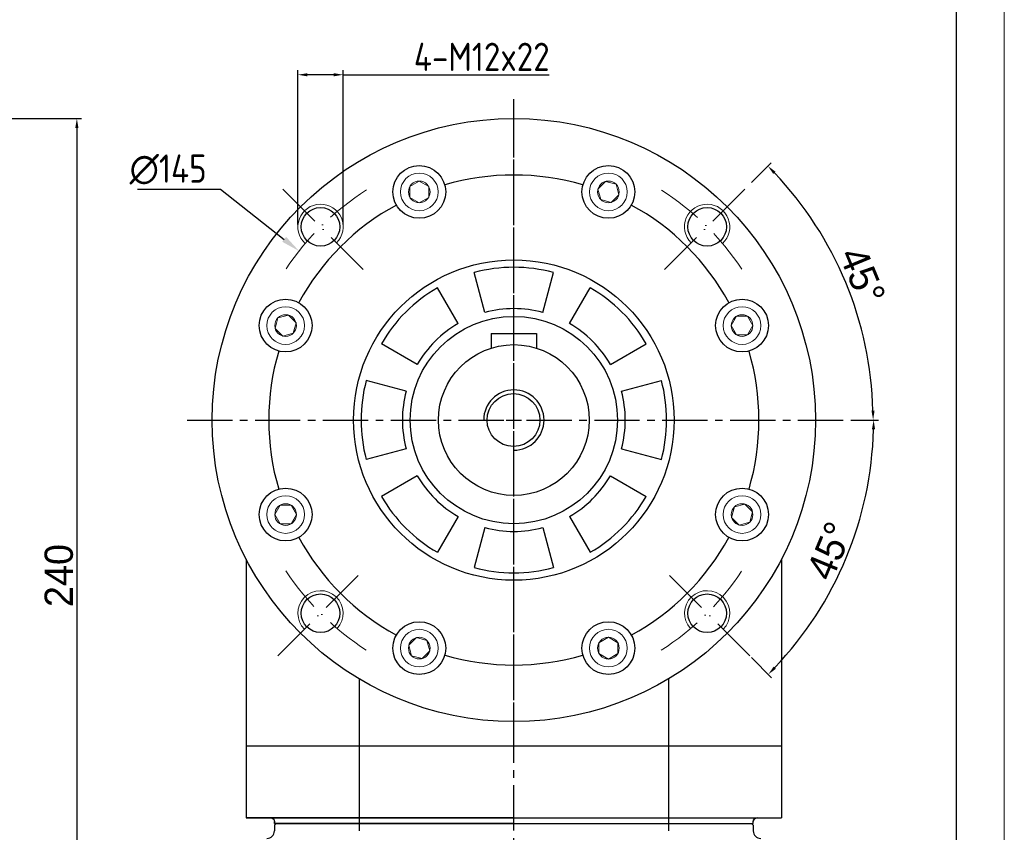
# Model space of a CAD drawing. Header units: millimetres. Extents: x 60 to 1123, y 46 to 797.
# Tile 18 of 18: x 862 to 1123, y 411 to 627. Entities that reach past the tile are written whole.
import ezdxf

# ---------------------------------------------------------------- set-up
doc = ezdxf.new("R2010")
doc.units = ezdxf.units.MM
doc.linetypes.add('ACAD_ISO10W100', pattern=[18, 12, -3, 0, -3])
doc.linetypes.add('点画线', pattern=[18, 12, -2, 2, -2])
for name, color, linetype in [('6文字层', 3, 'Continuous'), ('7中心线层', 7, '点画线'), ('标注线', 7, 'Continuous')]:
    doc.layers.add(name, color=color, linetype=linetype)
for name, color, linetype, lineweight in [('中心线层', 7, 'ACAD_ISO10W100', 0), ('图框_外框线', 7, 'Continuous', 18), ('粗实线', 7, 'Continuous', 40), ('细实线', 211, 'Continuous', 18)]:
    doc.layers.add(name, color=color, linetype=linetype, lineweight=lineweight)
doc.styles.add('工程字', font='gbenor.shx', dxfattribs={"bigfont": 'gbcbig.shx'})
doc.dimstyles.new('ISO-25', dxfattribs={"dimtxt": 2.5, "dimasz": 2.5, "dimexe": 1.25, "dimexo": 0.625, "dimtad": 1, "dimtxsty": 'Standard', "dimcen": 2.5, "dimadec": 0, "dimazin": 0, "dimtfac": 1, "dimtmove": 0, "dimatfit": 3, "dimfxl": 1, "dimarcsym": 0})
doc.dimstyles.new('ISO-25-1', dxfattribs={"dimtxt": 11, "dimasz": 5, "dimexe": 1.25, "dimexo": 1, "dimgap": 2, "dimtad": 1, "dimtoh": 1, "dimtxsty": '工程字', "dimcen": 2, "dimadec": 0, "dimazin": 0, "dimtfac": 1, "dimtmove": 0, "dimatfit": 3, "dimfxl": 1, "dimarcsym": 0})

# ---------------------------------------------------------------- blocks, each defined once
blk = doc.blocks.new('*D81')
at = {"layer": '6文字层', "color": 0, "lineweight": -2}
for p, q in [((578.8, 600.5), (877.94, 600.5)), ((876.69, 598), (876.69, 363)), ((817.75, 360.5), (877.94, 360.5))]:
    blk.add_line(p, q, dxfattribs=at)
at = {"layer": '6文字层', "color": 0}
for points in [[(877.11, 598), (876.28, 598), (876.69, 600.5)], [(876.28, 363), (877.11, 363), (876.69, 360.5)]]:
    blk.add_solid(points, dxfattribs=at)
at = {"layer": 'Defpoints', "color": 0}
for p in [(578.18, 600.5), (817.13, 360.5), (876.69, 360.5)]:
    blk.add_point(p, dxfattribs=at)
at = {"layer": '6文字层', "color": 0, "insert": (871.94, 479.25), "char_height": 7.5, "attachment_point": 5, "rotation": 90}
blk.add_mtext('240', dxfattribs=at)
blk = doc.blocks.new('M6-2')
at = {"layer": '细实线'}
for points in [[(0, -2.88), (-2.5, -1.44), (-2.5, 1.44), (0, 2.89)], [(0, -2.88), (2.5, -1.44), (2.5, 1.44), (0, 2.89)]]:
    blk.add_lwpolyline(points, dxfattribs=at)
for radius in [5, 2.88]:
    blk.add_circle((0, 0), radius, dxfattribs=at)
blk = doc.blocks.new('*D94')
at = {"layer": '6文字层', "color": 0, "lineweight": -2}
for p, q in [((892.77, 581.72), (914.81, 581.72)), ((914.81, 581.72), (931.69, 568.44)), ((992.58, 518.5), (992.58, 522.5)), ((990.58, 520.5), (994.58, 520.5))]:
    blk.add_line(p, q, dxfattribs=at)
at = {"layer": '6文字层', "color": 0}
blk.add_solid([(931.17, 567.79), (932.2, 569.09), (935.61, 565.35)], dxfattribs=at)
at = {"layer": 'Defpoints', "color": 0}
for p in [(935.61, 565.35), (1049.55, 475.66)]:
    blk.add_point(p, dxfattribs=at)
at = {"layer": '6文字层', "color": 0, "lineweight": 25, "insert": (900.9, 586.97), "char_height": 7.5, "attachment_point": 5, "style": '工程字'}
blk.add_mtext('∅145', dxfattribs=at)
blk = doc.blocks.new('*D95')
at = {"layer": '6文字层', "color": 0, "lineweight": -2}
for p, q in [((1055.58, 583.5), (1060.84, 588.76)), ((1081.96, 520.5), (1089.12, 520.5))]:
    blk.add_line(p, q, dxfattribs=at)
blk.add_arc((992.58, 520.5), 95.28, 1.5033, 43.4967, dxfattribs=at)
at = {"layer": '6文字层', "color": 0}
for points in [[(1062, 586.38), (1061.4, 585.8), (1059.96, 587.88)], [(1087.42, 523), (1088.25, 523.01), (1087.87, 520.5)]]:
    blk.add_solid(points, dxfattribs=at)
at = {"layer": 'Defpoints', "color": 0}
for p in [(1055.14, 583.06), (1032.55, 560.48), (1084.62, 545.17), (905.94, 520.5), (1081.34, 520.5)]:
    blk.add_point(p, dxfattribs=at)
at = {"layer": '6文字层', "color": 0, "insert": (1085, 558.79), "char_height": 7.5, "attachment_point": 5, "rotation": 292.5}
blk.add_mtext('45%%d', dxfattribs=at)
blk = doc.blocks.new('*D96')
at = {"layer": '6文字层', "color": 0, "lineweight": -2}
for p, q in [((1081.96, 520.5), (1089.25, 520.5)), ((1055.58, 457.5), (1060.94, 452.15))]:
    blk.add_line(p, q, dxfattribs=at)
blk.add_arc((992.58, 520.5), 95.42, 316.5012, 358.4988, dxfattribs=at)
at = {"layer": '6文字层', "color": 0}
for points in [[(1088.39, 518), (1087.55, 518.01), (1088, 520.5)], [(1061.5, 455.11), (1062.1, 454.53), (1060.06, 453.03)]]:
    blk.add_solid(points, dxfattribs=at)
at = {"layer": 'Defpoints', "color": 0}
for p in [(905.94, 520.5), (1081.34, 520.5), (1032.55, 480.53), (1075.22, 472.79), (1055.14, 457.95)]:
    blk.add_point(p, dxfattribs=at)
at = {"layer": '6文字层', "color": 0, "insert": (1076.35, 485.81), "char_height": 7.5, "attachment_point": 5, "rotation": 67.5}
blk.add_mtext('45%%d', dxfattribs=at)
blk = doc.blocks.new('*D107')
at = {"layer": '6文字层', "color": 0, "lineweight": -2}
for p, q in [((935.32, 572.39), (935.32, 613.36)), ((944.82, 612.11), (937.82, 612.11)), ((947.32, 572.39), (947.32, 613.36)), ((947.32, 612.11), (1001.94, 612.11))]:
    blk.add_line(p, q, dxfattribs=at)
at = {"layer": '6文字层', "color": 0}
for points in [[(937.82, 612.52), (937.82, 611.69), (935.32, 612.11)], [(944.82, 611.69), (944.82, 612.52), (947.32, 612.11)]]:
    blk.add_solid(points, dxfattribs=at)
at = {"layer": 'Defpoints', "color": 0}
for p in [(935.32, 612.11), (935.32, 571.77), (947.32, 571.77)]:
    blk.add_point(p, dxfattribs=at)
at = {"layer": '6文字层', "color": 0, "insert": (984.07, 616.86), "char_height": 7.5, "attachment_point": 5, "style": '工程字'}
blk.add_mtext('4-M12x22', dxfattribs=at)

msp = doc.modelspace()

# ---------------------------------------------------------------- linework, layer by layer
for p, q in [((992.5823, 413.5038), (929.0823, 413.5038)), ((929.0823, 413.5038), (1056.0823, 413.5038))]:
    msp.add_line(p, q)
at = {"layer": '7中心线层'}
for p, q in [((992.5823, 432.1969), (992.5823, 605.6149)), ((992.5823, 357.5955), (992.5823, 603.5303)), ((905.9422, 520.5038), (1081.3388, 520.5038))]:
    msp.add_line(p, q, dxfattribs=at)
at = {"layer": '中心线层'}
for p, q in [((952.6106, 560.4756), (930.0236, 583.0626)), ((1032.5541, 560.4756), (1055.1411, 583.0626)), ((930.0236, 457.9451), (952.6106, 480.5321)), ((1055.1411, 457.9451), (1032.5541, 480.5321))]:
    msp.add_line(p, q, dxfattribs=at)
for start, end in [(122.596336, 146.470526), (33.529474, 57.403664), (213.529474, 237.403664), (302.596336, 326.470526)]:
    msp.add_arc((992.5823, 520.5038), 72.5, start, end, dxfattribs=at)
at = {"layer": '图框_外框线', "color": 3}
msp.add_lwpolyline([(60.7047, 45.7858), (1122.6551, 45.7858), (1122.6551, 796.7365), (60.7047, 796.7365)], close=True, dxfattribs=at)
at = {"layer": '图框_外框线', "color": 3, "lineweight": 25}
msp.add_lwpolyline([(123.916, 58.4281), (1110.0129, 58.4281), (1110.0129, 784.0942), (123.916, 784.0942)], close=True, dxfattribs=at)
at = {"layer": '标注线'}
for p, q in [((984.9334, 549.0502), (982.0948, 559.644)), ((1000.2313, 549.0502), (1003.0699, 559.644)), ((977.8057, 546.0978), (972.3219, 555.5959)), ((1007.359, 546.0978), (1012.8428, 555.5959)), ((966.9884, 535.2805), (957.4903, 540.7643)), ((1018.1763, 535.2805), (1027.6744, 540.7643)), ((964.036, 528.1528), (953.4422, 530.9914)), ((1021.1287, 528.1528), (1031.7225, 530.9914)), ((964.036, 512.8549), (953.4422, 510.0163)), ((1021.1287, 512.8549), (1031.7225, 510.0163)), ((966.9884, 505.7272), (957.4903, 500.2434)), ((1018.1763, 505.7272), (1027.6744, 500.2434)), ((977.8057, 494.9099), (972.3219, 485.4118)), ((1007.359, 494.9099), (1012.8428, 485.4118)), ((984.9334, 491.9575), (982.0948, 481.3637)), ((1000.2313, 491.9575), (1003.0699, 481.3637)), ((951.558, 451.8234), (951.558, 434.0038)), ((1033.6067, 451.8234), (1033.6067, 434.0038))]:
    msp.add_line(p, q, dxfattribs=at)
at = {"layer": '标注线', "color": 0}
for p, q in [((951.558, 434.0038), (951.558, 411.5038)), ((951.558, 434.0038), (951.558, 411.5038)), ((1033.6067, 434.0038), (1033.6067, 411.504)), ((1033.6067, 434.0038), (1033.6067, 411.504))]:
    msp.add_line(p, q, dxfattribs=at)
at = {"layer": '标注线'}
for radius, start, end in [(40.5208, 75, 105), (40.5208, 120, 150), (40.5208, 30, 60), (29.5533, 75, 105), (29.5533, 120, 150), (29.5533, 30, 60), (40.5208, 165, 195), (40.5208, 345, 15), (29.5533, 165, 195), (29.5533, 345, 15), (29.5533, 210, 240), (29.5533, 300, 330), (40.5208, 210, 240), (40.5208, 300, 330), (29.5533, 255, 285), (40.5208, 255, 285)]:
    msp.add_arc((992.5823, 520.5038), radius, start, end, dxfattribs=at)
at = {"layer": '标注线', "color": 0}
msp.add_arc((992.5823, 520.5038), 8, 270, 180, dxfattribs=at)
at = {"layer": '粗实线', "lineweight": 30}
for p, q in [((986.5823, 543.5038), (998.5823, 543.5038)), ((986.5823, 543.5038), (986.5823, 539.5826)), ((998.5823, 543.5038), (998.5823, 539.5826)), ((921.5823, 483.6392), (921.5823, 434.0038)), ((1063.5823, 483.6392), (1063.5823, 434.0038)), ((921.5823, 434.0039), (921.5823, 415.0039)), ((941.2823, 434.0039), (921.5823, 434.0039)), ((921.5823, 434.0039), (921.5823, 415.0039)), ((941.2823, 434.0039), (921.5823, 434.0039)), ((951.558, 434.0038), (921.5823, 434.0038)), ((951.558, 434.0038), (921.5823, 434.0038)), ((969.6041, 434.0038), (951.558, 434.0038)), ((969.6041, 434.0038), (951.558, 434.0038)), ((1033.6067, 434.0038), (969.6041, 434.0038)), ((1033.6067, 434.0038), (969.6041, 434.0038)), ((1063.5823, 434.0038), (1033.6067, 434.0038)), ((1063.5823, 434.0038), (1033.6067, 434.0038)), ((1063.582, 434.0043), (1063.5821, 415.0043)), ((1063.582, 434.0043), (1063.5821, 415.0043)), ((992.5823, 415.0039), (921.5823, 415.0039)), ((992.5823, 415.0039), (921.5823, 415.0039)), ((921.5823, 415.0038), (951.558, 415.0038)), ((921.5823, 415.0038), (951.558, 415.0038)), ((929.0821, 413.0038), (929.0821, 411.5038)), ((929.0823, 414.0038), (929.0823, 413.5038)), ((929.0823, 413.5038), (929.0823, 414.0038)), ((992.5823, 413.5038), (929.0823, 413.5038)), ((992.5823, 413.5038), (929.0823, 413.5038)), ((929.0823, 413.0037), (929.5823, 413.5037)), ((929.0823, 413.0037), (929.5823, 413.5037)), ((942.5823, 413.5037), (929.5823, 413.5037)), ((942.5823, 413.5037), (929.5823, 413.5037)), ((951.558, 415.0038), (1033.6067, 415.0038)), ((951.558, 415.0038), (1033.6067, 415.0038)), ((992.5821, 415.0039), (1063.5821, 415.0043)), ((992.5821, 415.0039), (1063.5821, 415.0043)), ((992.5821, 413.5038), (1056.0821, 413.5042)), ((992.5821, 413.5038), (1056.0821, 413.5042)), ((992.5823, 413.5038), (1056.0823, 413.5038)), ((1033.6067, 415.0038), (1063.5823, 415.0038)), ((1033.6067, 415.0038), (1063.5823, 415.0038)), ((1042.5821, 413.504), (1055.5821, 413.504)), ((1042.5821, 413.504), (1055.5821, 413.504)), ((1056.0821, 413.004), (1055.5821, 413.504)), ((1056.0821, 413.004), (1055.5821, 413.504)), ((1056.0821, 413.004), (1056.0821, 411.504)), ((1056.0821, 413.0038), (1056.0821, 411.5038)), ((1056.0823, 413.5038), (1056.0823, 414.0038)), ((1056.0823, 413.5038), (1056.0823, 414.0038))]:
    msp.add_line(p, q, dxfattribs=at)
for centre, radius in [((992.5823, 520.5038), 80), ((967.5166, 581.0179), 7), ((1017.6481, 581.0179), 7), ((941.3171, 571.7691), 5.125), ((1043.8476, 571.7691), 5.125), ((992.5823, 520.5038), 42.5), ((932.0682, 545.5696), 7), ((1053.0965, 545.5696), 7), ((992.5823, 520.5038), 27.5), ((992.5823, 520.5038), 20), ((992.5823, 520.5038), 20), ((992.5823, 520.5038), 20), ((992.4923, 520.5038), 7), ((932.0682, 495.4381), 7), ((1053.0965, 495.4381), 7), ((941.3171, 469.2386), 5.125), ((1043.8476, 469.2386), 5.125), ((967.5166, 459.9897), 7), ((1017.6481, 459.9897), 7)]:
    msp.add_circle(centre, radius, dxfattribs=at)
for centre, radius, start, end in [((992.5823, 520.5038), 65, 73.633947, 106.366053), ((992.5823, 520.5038), 65, 118.633947, 151.366053), ((992.5823, 520.5038), 65, 28.633947, 61.366053), ((992.5823, 520.5038), 65, 163.633947, 196.366053), ((992.5823, 520.5038), 65, 343.633947, 16.366053), ((992.5823, 520.5038), 65, 208.633947, 241.366053), ((992.5823, 520.5038), 65, 298.633947, 331.366053), ((992.5823, 520.5038), 65, 253.633947, 286.366053), ((1057.0823, 414.0038), 1, 90, 180), ((927.0821, 411.5038), 2, 270, 0), ((1058.0821, 411.5038), 2, 180, 270)]:
    msp.add_arc(centre, radius, start, end, dxfattribs=at)
at = {"layer": '粗实线', "lineweight": 30, "extrusion": (0, 0, -1)}
for centre, start, end in [((-928.0823, 414.0038), 90, 180), ((-928.0823, 414.0038), 90, 180), ((-1057.0823, 414.0038), 0, 90)]:
    msp.add_arc(centre, 1, start, end, dxfattribs=at)
at = {"layer": '细实线'}
for centre, start, end in [((941.3171, 571.7691), 315, 227.371537), ((1043.8476, 571.7691), 312.628463, 225), ((941.3171, 469.2386), 317.371537, 225), ((1043.8476, 469.2386), 315, 222.628463)]:
    msp.add_arc(centre, 6, start, end, dxfattribs=at)

# ---------------------------------------------------------------- block references
at = {"layer": '标注线'}
for p, rotation in [((1017.6481, 581.0179), 315), ((932.0682, 545.5696), 45), ((1053.0964, 545.5696), 270), ((1053.0964, 495.4381), 225), ((932.0683, 495.438), 90), ((967.5166, 459.9897), 135), ((1017.6481, 459.9898), 180)]:
    msp.add_blockref('M6-2', p, dxfattribs=dict(at, rotation=rotation))
msp.add_blockref('M6-2', (967.5166, 581.0179), dxfattribs=at)

# ---------------------------------------------------------------- dimensions: what is measured, and where the dimension line sits
at = {"layer": '6文字层'}
dim = msp.add_linear_dim(base=(935.3171, 612.1077), p1=(947.3171, 571.7691), p2=(935.3171, 571.7691), text='4-M<>x22', dimstyle='ISO-25', override={"dimtxt": 7.5, "dimgap": 1, "dimtxsty": '工程字'}, dxfattribs=at)
dim.commit()
dim.dimension.update_dxf_attribs({"geometry": '*D107', "text_midpoint": (984.0684, 612.1077), "dimtype": 160})
dim = msp.add_linear_dim(base=(876.693, 360.5038), p1=(578.1776, 600.5038), p2=(817.1295, 360.5038), angle=90, dimstyle='ISO-25', override={"dimtxt": 7.5, "dimgap": 1}, dxfattribs=at)
dim.commit()
dim.dimension.update_dxf_attribs({"geometry": '*D81', "text_midpoint": (876.693, 479.2538), "dimtype": 160})
at = {"layer": '6文字层', "lineweight": 25}
dim = msp.add_diameter_dim_2p(p1=(1049.55, 475.6604), p2=(935.6147, 565.3473), dimstyle='ISO-25-1', override={"dimtxt": 7.5, "dimgap": 1.5, "dimtxsty": '工程字', "dimse1": 1, "dimsd1": 1, "dimtofl": 0, "dimatfit": 0}, dxfattribs=at)
dim.commit()
dim.dimension.update_dxf_attribs({"geometry": '*D94', "text_midpoint": (900.896, 581.7221), "dimtype": 163})
at = {"layer": '6文字层'}
for base, line1, line2, picture, middle in [((1084.6201, 545.1653), ((905.9422, 520.5038), (1081.3388, 520.5038)), ((1032.5541, 560.4756), (1055.1411, 583.0626)), '*D95', (1085.0022, 558.7854)), ((1075.2194, 472.7933), ((1055.1411, 457.9451), (1032.5541, 480.5321)), ((905.9422, 520.5038), (1081.3388, 520.5038)), '*D96', (1076.3515, 485.8055))]:
    dim = msp.add_angular_dim_2l(base=base, line1=line1, line2=line2, dimstyle='ISO-25', override={"dimtxt": 7.5, "dimgap": 1}, dxfattribs=at)
    dim.commit()
    dim.dimension.update_dxf_attribs({"geometry": picture, "text_midpoint": middle})

doc.saveas('drawing.dxf')
